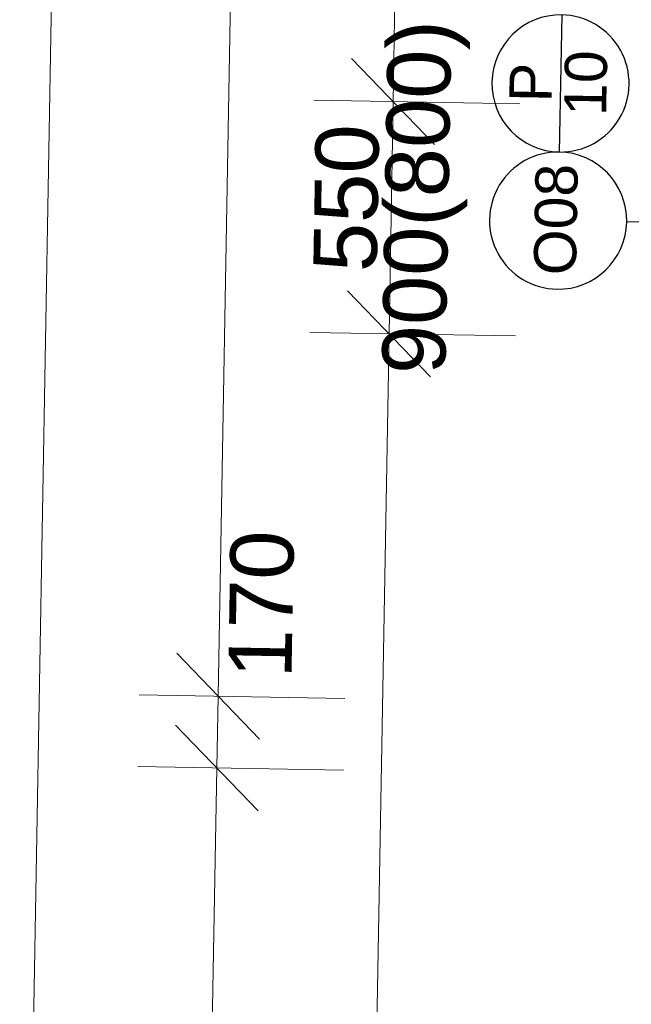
# Model space of a CAD drawing. Header units: millimetres. Extents: x -23738 to 4435, y -2716 to 20653.
# Tile 27 of 160: x -22099 to -20650, y 2292 to 4624. Entities that reach past the tile are written whole.
import ezdxf

# ---------------------------------------------------------------- set-up
doc = ezdxf.new("R2010")
doc.units = ezdxf.units.MM
doc.header["$MEASUREMENT"] = 0
for name, color, linetype in [('9._POHLED ZÁPADNÍ_2_Kóty - SP', 7, 'Continuous'), ('9._POHLED ZÁPADNÍ_2_Nové_Otvory – Značky oken', 7, 'Continuous'), ('9._POHLED ZÁPADNÍ_2_Otvory – Značky oken', 7, 'Continuous')]:
    doc.layers.add(name, color=color, linetype=linetype)
doc.styles.add('GENEROVANÝ_STYL_1', font='txt')
doc.styles.add('GENEROVANÝ_STYL_2', font='arial.ttf')

msp = doc.modelspace()

# ---------------------------------------------------------------- linework, layer by layer
at = {"layer": '9._POHLED ZÁPADNÍ_2_Kóty - SP', "color": 154, "linetype": 'Continuous', "lineweight": 13}
for p, q in [((-22099.2, 378.2), (-21929, 10042.3)), ((-21214.4, 4429.8), (-21115.9, 10028)), ((-21629, 3021.3), (-21553.3, 7320.3)), ((-21312.7, 4531.6), (-21116.2, 4328.1)), ((-20914.5, 4424.5), (-21401.9, 4433.1)), ((-21224.1, 3879.9), (-21214.4, 4429.8)), ((-21322.3, 3981.6), (-21125.9, 3778.1)), ((-20924.2, 3874.6), (-21411.6, 3883.2)), ((-21286, 363.9), (-21224.1, 3879.9)), ((-21727.2, 3123), (-21530.8, 2919.5)), ((-21329, 3016), (-21816.5, 3024.6)), ((-21632, 2851.3), (-21629, 3021.3)), ((-21730.2, 2953.1), (-21533.8, 2749.6)), ((-21332, 2846), (-21819.5, 2854.6)), ((-21675.7, 370.7), (-21632, 2851.3))]:
    msp.add_line(p, q, dxfattribs=at)
at = {"layer": '9._POHLED ZÁPADNÍ_2_Nové_Otvory – Značky oken', "color": 1, "linetype": 'Continuous', "lineweight": 25}
for p, q in [((-20814.9, 4635.3), (-20820.6, 4310.4)), ((-19889.5, 4131.4), (-20661, 4145))]:
    msp.add_line(p, q, dxfattribs=at)
at = {"layer": '9._POHLED ZÁPADNÍ_2_Nové_Otvory – Značky oken', "color": 1, "linetype": 'Continuous', "lineweight": 25, "flags": 128}
for points in [[(-20820.6, 4310.4, 1), (-20814.9, 4635.3, 1)], [(-20826.3, 3985.4, 1), (-20820.6, 4310.4, 1)]]:
    msp.add_lwpolyline(points, format="xyb", close=True, dxfattribs=at)

# ---------------------------------------------------------------- texts
at = {"layer": '9._POHLED ZÁPADNÍ_2_Kóty - SP', "color": 154, "linetype": 'Continuous', "lineweight": 13, "char_height": 150, "attachment_point": 7, "rotation": 88.9912, "style": 'GENEROVANÝ_STYL_2'}
for s, insert, width in [('\\A1;{\\pql;\\fArial|b0|i0|c0|p38;900(800)}', (-21045.8, 3782.2), 820.115), ('\\A1;{\\pql;\\fArial|b0|i0|c0|p38;550}', (-21251.6, 4025.2), 341.487), ('\\A1;{\\pql;\\fArial|b0|i0|c0|p38;170}', (-21453.2, 3063), 341.487)]:
    msp.add_mtext(s, dxfattribs=dict(at, insert=insert, width=width))
at = {"layer": '9._POHLED ZÁPADNÍ_2_Otvory – Značky oken', "color": 1, "linetype": 'Continuous', "lineweight": 25, "char_height": 100, "attachment_point": 4, "rotation": 88.9912, "style": 'GENEROVANÝ_STYL_1'}
for s, insert in [('\\A1;{\\pql;\\pt0;\\fArial|b0|i0|c238|p38;10}', (-20759, 4395.9)), ('\\A1;{\\pql;\\pt0;\\fArial|b0|i0|c238|p38;P}', (-20889.3, 4428.4)), ('\\A1;{\\pql;\\pt0;\\fArial|b0|i0|c238|p38;O08}', (-20830.6, 4018.6))]:
    msp.add_mtext(s, dxfattribs=dict(at, insert=insert))

doc.saveas('drawing.dxf')
